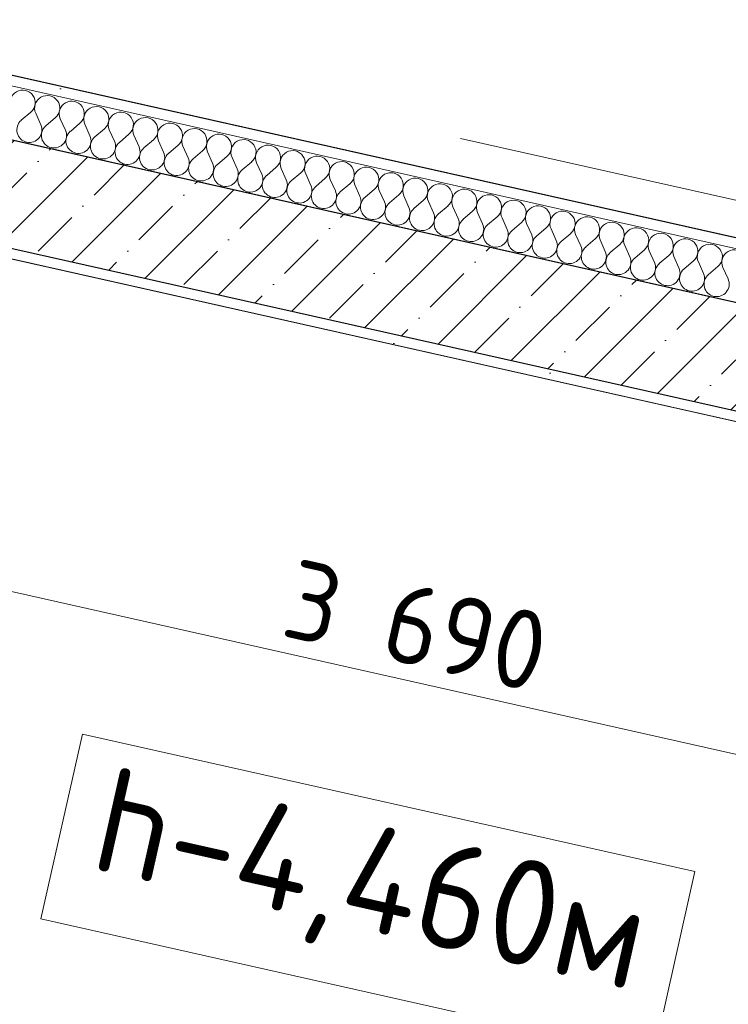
# Model space of a CAD drawing. Header units: millimetres. Extents: x -7218511 to -6645009, y 6003432 to 6221853.
# Tile 117 of 147: x -7170780 to -7169439, y 6145663 to 6147528. Entities that reach past the tile are written whole.
import ezdxf
from ezdxf.enums import TextEntityAlignment as Align

# ---------------------------------------------------------------- set-up
doc = ezdxf.new("R2010")
doc.units = ezdxf.units.MM
doc.header["$MEASUREMENT"] = 0
for name, color, linetype, lineweight in [('0_Ном._пера__120', 7, 'Continuous', 0), ('АР-Отметки высот_новые.АР_Ном._пера__120', 7, 'Continuous', 0), ('АР-Стены_внутренние_пилоны.АР_Ном._пера__1', 7, 'Continuous', 30), ('АР-Чертеж-Размеры.АР_Ном._пера__1', 7, 'Continuous', 0), ('Паспорта Зон Archicad_Ном._пера__1', 7, 'Continuous', 0)]:
    doc.layers.add(name, color=color, linetype=linetype, lineweight=lineweight)
for name, color, linetype in [('S - МОП.АР', 7, 'Continuous'), ('АР-Стены_внутренние_пилоны.АР', 7, 'Continuous'), ('АР-Чертеж-Размеры.АР', 7, 'Continuous')]:
    doc.layers.add(name, color=color, linetype=linetype)
doc.styles.add('РЎР“Р•РќР•Р\xa0Р\x98Р\xa0_РЎРўР\x98Р›Р¬_1', font='GOST_Common.ttf')
doc.styles.add('РЎР“Р•РќР•Р\xa0Р\x98Р\xa0_РЎРўР\x98Р›Р¬_2', font='calibri.ttf')
doc.dimstyles.new('СГЕНЕРИР_СТИЛЬ__10', dxfattribs={"dimtxt": 150, "dimasz": 190, "dimexe": 0.18, "dimexo": 0.0625, "dimgap": 0, "dimtad": 1, "dimdec": 0, "dimzin": 0, "dimdsep": 46, "dimtxsty": 'РЎР“Р•РќР•Р\xa0Р\x98Р\xa0_РЎРўР\x98Р›Р¬_1', "dimblk": 'ARROWHEAD_6', "dimblk1": 'ARROWHEAD_6', "dimblk2": 'ARROWHEAD_6', "dimcen": 0.09, "dimse1": 1, "dimse2": 1, "dimclrd": 7, "dimclre": 7, "dimclrt": 7, "dimazin": 0, "dimtfac": 1, "dimtdec": 4, "dimtmove": 2, "dimatfit": 3, "dimfxl": 1, "dimtolj": 1, "dimtzin": 0, "dimarcsym": 0})
doc.dimstyles.new('СГЕНЕРИР_СТИЛЬ__2', dxfattribs={"dimtxt": 150, "dimasz": 237.5, "dimexe": 0.18, "dimexo": 0.0625, "dimgap": 0, "dimtad": 1, "dimdec": 0, "dimzin": 0, "dimdsep": 46, "dimtxsty": 'РЎР“Р•РќР•Р\xa0Р\x98Р\xa0_РЎРўР\x98Р›Р¬_1', "dimblk": 'ARROWHEAD_6', "dimblk1": 'ARROWHEAD_6', "dimblk2": 'ARROWHEAD_6', "dimcen": 0.09, "dimse1": 1, "dimse2": 1, "dimclrd": 7, "dimclre": 7, "dimclrt": 7, "dimazin": 0, "dimtfac": 1, "dimtdec": 4, "dimtmove": 0, "dimatfit": 3, "dimfxl": 1, "dimtolj": 1, "dimtzin": 0, "dimarcsym": 0})
doc.dimstyles.new('СГЕНЕРИР_СТИЛЬ__4', dxfattribs={"dimtxt": 150, "dimasz": 190, "dimexe": 0.18, "dimexo": 0.0625, "dimgap": 0, "dimtad": 1, "dimdec": 0, "dimzin": 0, "dimdsep": 46, "dimtxsty": 'РЎР“Р•РќР•Р\xa0Р\x98Р\xa0_РЎРўР\x98Р›Р¬_1', "dimblk": 'ARROWHEAD_6', "dimblk1": 'ARROWHEAD_6', "dimblk2": 'ARROWHEAD_6', "dimcen": 0.09, "dimse1": 1, "dimse2": 1, "dimclrd": 7, "dimclre": 7, "dimclrt": 7, "dimazin": 0, "dimtfac": 1, "dimtdec": 4, "dimtmove": 0, "dimatfit": 3, "dimfxl": 1, "dimtolj": 1, "dimtzin": 0, "dimarcsym": 0})
pattern_1 = [(45, (-6566190.34, 6563027.8), (-111.369318, 111.369318), [0, -105, 0, -157.5]), (110, (-6565840.34, 6563027.8), (148.001588, 53.868173), [0, -77, 0, -133])]

# ---------------------------------------------------------------- blocks, each defined once
blk = doc.blocks.new('Лестница_А206_4_3', base_point=(-7168798.6, 6149866.5))
at = {"layer": 'Паспорта Зон Archicad_Ном._пера__1', "color": 7, "linetype": 'Continuous', "lineweight": 0}
blk.add_circle((-7169043.5, 6148105.3), 470, dxfattribs=at)
at = {"layer": 'Паспорта Зон Archicad_Ном._пера__1', "color": 7, "lineweight": 0, "style": 'РЎР“Р•РќР•Р\xa0Р\x98Р\xa0_РЎРўР\x98Р›Р¬_1'}
blk.add_attdef('ROOM_NUMBER', text='', height=300, rotation=347.3417, dxfattribs=at).set_placement((-7169043.5, 6148106.8), align=Align.MIDDLE_CENTER)
at = {"layer": 'Паспорта Зон Archicad_Ном._пера__1', "color": 7, "lineweight": 0, "style": 'РЎР“Р•РќР•Р\xa0Р\x98Р\xa0_РЎРўР\x98Р›Р¬_2'}
blk.add_attdef('ROOM_AREA', text='', height=250, rotation=347.3417, dxfattribs=at).set_placement((-7168333.5, 6147132), align=Align.MIDDLE_RIGHT)
blk = doc.blocks.new('Стена_99_3', base_point=(-7171917.3, 6147449.7))
at = {"layer": 'АР-Стены_внутренние_пилоны.АР', "linetype": 'Continuous', "lineweight": 0, "true_color": 0x000000}
h = blk.add_hatch(dxfattribs=at)
h.set_pattern_fill('ЖЕЛЕЗОБЕТОН__PROJECT__0003', color=18, style=0, pattern_type=2)
h.set_pattern_definition([(45, (-6566190.34, 6562677.8), (-84.852814, 84.852814), []), (45, (-6566232.77, 6562720.22), (-84.852814, 84.852814), [90, -30, 0, -30])])
h.paths.add_polyline_path([(-7168061.6, 6146686.3), (-7171680.7, 6147499.1), (-7171724.5, 6147303.9), (-7168105.5, 6146491.1)])
h = blk.add_hatch(dxfattribs=at)
h.set_pattern_fill('ШТУКАТУРКА__ГИПС_01_0003', color=18, style=0, pattern_type=2)
h.set_pattern_definition(pattern_1)
h.paths.add_polyline_path([(-7171728.9, 6147284.4), (-7167914.7, 6146427.8), (-7167928.1, 6146451.3), (-7171724.5, 6147303.9)])
at = {"layer": 'АР-Стены_внутренние_пилоны.АР_Ном._пера__1', "color": 7, "linetype": 'Continuous', "lineweight": 30}
blk.add_line((-7171724.5, 6147303.9), (-7168105.5, 6146491.1), dxfattribs=at)
at = {"layer": 'АР-Стены_внутренние_пилоны.АР_Ном._пера__1', "color": 7, "linetype": 'Continuous', "lineweight": 30, "flags": 128}
blk.add_lwpolyline([(-7168061.6, 6146686.3), (-7171680.7, 6147499.1)], dxfattribs=at)
at = {"layer": 'АР-Стены_внутренние_пилоны.АР_Ном._пера__1', "color": 7, "linetype": 'Continuous', "lineweight": 0, "flags": 128}
blk.add_lwpolyline([(-7171728.9, 6147284.4), (-7167914.7, 6146427.8)], dxfattribs=at)
blk = doc.blocks.new('*X282', base_point=(-6566190.3, 6562677.8))
at = {"layer": 'АР-Стены_внутренние_пилоны.АР_Ном._пера__1', "color": 7, "linetype": 'Continuous', "lineweight": 0}
for p, q in [((-7170759.2, 6147353.1), (-7170777.3, 6147337.7)), ((-7170749.9, 6147351), (-7170740.1, 6147329.3)), ((-7170712.7, 6147342.7), (-7170730.8, 6147327.2)), ((-7170703.4, 6147340.6), (-7170693.6, 6147318.9)), ((-7170666.2, 6147332.2), (-7170684.3, 6147316.8)), ((-7170656.9, 6147330.2), (-7170647.2, 6147308.4)), ((-7170619.8, 6147321.8), (-7170637.9, 6147306.4)), ((-7170610.5, 6147319.7), (-7170600.7, 6147298)), ((-7170573.3, 6147311.4), (-7170591.4, 6147295.9)), ((-7170564, 6147309.3), (-7170554.2, 6147287.6)), ((-7170526.8, 6147300.9), (-7170545, 6147285.5)), ((-7170517.6, 6147298.9), (-7170507.8, 6147277.1)), ((-7170480.4, 6147290.5), (-7170498.5, 6147275.1)), ((-7170471.1, 6147288.4), (-7170461.3, 6147266.7)), ((-7170433.9, 6147280.1), (-7170452, 6147264.6)), ((-7170424.6, 6147278), (-7170414.9, 6147256.3)), ((-7170387.5, 6147269.6), (-7170405.6, 6147254.2)), ((-7170378.2, 6147267.5), (-7170368.4, 6147245.8)), ((-7170341, 6147259.2), (-7170359.1, 6147243.7)), ((-7170331.7, 6147257.1), (-7170321.9, 6147235.4)), ((-7170294.5, 6147248.8), (-7170312.6, 6147233.3)), ((-7170285.2, 6147246.7), (-7170275.5, 6147225)), ((-7170248.1, 6147238.3), (-7170266.2, 6147222.9)), ((-7170238.8, 6147236.2), (-7170229, 6147214.5)), ((-7170201.6, 6147227.9), (-7170219.7, 6147212.4)), ((-7170192.3, 6147225.8), (-7170182.6, 6147204.1)), ((-7170155.2, 6147217.5), (-7170173.3, 6147202)), ((-7170145.9, 6147215.4), (-7170136.1, 6147193.7)), ((-7170108.7, 6147207), (-7170126.8, 6147191.6)), ((-7170099.4, 6147204.9), (-7170089.6, 6147183.2)), ((-7170062.2, 6147196.6), (-7170080.3, 6147181.1)), ((-7170052.9, 6147194.5), (-7170043.2, 6147172.8)), ((-7170015.8, 6147186.2), (-7170033.9, 6147170.7)), ((-7170006.5, 6147184.1), (-7169996.7, 6147162.4)), ((-7169969.3, 6147175.7), (-7169987.4, 6147160.3)), ((-7169960, 6147173.6), (-7169950.2, 6147151.9)), ((-7169922.8, 6147165.3), (-7169941, 6147149.8)), ((-7169913.6, 6147163.2), (-7169903.8, 6147141.5)), ((-7169876.4, 6147154.8), (-7169894.5, 6147139.4)), ((-7169867.1, 6147152.8), (-7169857.3, 6147131)), ((-7169829.9, 6147144.4), (-7169848, 6147129)), ((-7169820.6, 6147142.3), (-7169810.9, 6147120.6)), ((-7169783.5, 6147134), (-7169801.6, 6147118.5)), ((-7169774.2, 6147131.9), (-7169764.4, 6147110.2)), ((-7169737, 6147123.5), (-7169755.1, 6147108.1)), ((-7169727.7, 6147121.5), (-7169717.9, 6147099.7)), ((-7169690.5, 6147113.1), (-7169708.6, 6147097.7)), ((-7169681.2, 6147111), (-7169671.5, 6147089.3)), ((-7169644.1, 6147102.7), (-7169662.2, 6147087.2)), ((-7169634.8, 6147100.6), (-7169625, 6147078.9)), ((-7169597.6, 6147092.2), (-7169615.7, 6147076.8)), ((-7169588.3, 6147090.2), (-7169578.6, 6147068.4)), ((-7169551.1, 6147081.8), (-7169569.3, 6147066.3)), ((-7169541.9, 6147079.7), (-7169532.1, 6147058)), ((-7169504.7, 6147071.4), (-7169522.8, 6147055.9)), ((-7169495.4, 6147069.3), (-7169485.6, 6147047.6)), ((-7169458.2, 6147060.9), (-7169476.3, 6147045.5)), ((-7169448.9, 6147058.8), (-7169439.2, 6147037.1))]:
    blk.add_line(p, q, dxfattribs=at)
for centre, start, end in [((-7170774.6, 6147371.2), 310.4718, 204.2116), ((-7170728.1, 6147360.8), 310.4718, 204.2116), ((-7170681.7, 6147350.4), 310.4718, 204.2116), ((-7170635.2, 6147339.9), 310.4718, 204.2116), ((-7170588.8, 6147329.5), 310.4718, 204.2116), ((-7170761.8, 6147319.5), 130.4718, 257.3417), ((-7170761.8, 6147319.5), 257.3417, 24.2116), ((-7170542.3, 6147319.1), 310.4718, 204.2116), ((-7170495.8, 6147308.6), 310.4718, 204.2116), ((-7170715.3, 6147309.1), 130.4718, 257.3417), ((-7170715.3, 6147309.1), 257.3417, 24.2116), ((-7170668.9, 6147298.7), 130.4718, 257.3417), ((-7170449.4, 6147298.2), 310.4718, 204.2116), ((-7170402.9, 6147287.7), 310.4718, 204.2116), ((-7170668.9, 6147298.7), 257.3417, 24.2116), ((-7170622.4, 6147288.2), 130.4718, 257.3417), ((-7170622.4, 6147288.2), 257.3417, 24.2116), ((-7170576, 6147277.8), 130.4718, 257.3417), ((-7170356.5, 6147277.3), 310.4718, 204.2116), ((-7170310, 6147266.9), 310.4718, 204.2116), ((-7170576, 6147277.8), 257.3417, 24.2116), ((-7170529.5, 6147267.4), 130.4718, 257.3417), ((-7170529.5, 6147267.4), 257.3417, 24.2116), ((-7170483, 6147256.9), 130.4718, 257.3417), ((-7170263.5, 6147256.4), 310.4718, 204.2116), ((-7170483, 6147256.9), 257.3417, 24.2116), ((-7170436.6, 6147246.5), 130.4718, 257.3417), ((-7170436.6, 6147246.5), 257.3417, 24.2116), ((-7170390.1, 6147236.1), 130.4718, 257.3417), ((-7170217.1, 6147246), 310.4718, 204.2116), ((-7170170.6, 6147235.6), 310.4718, 204.2116), ((-7170390.1, 6147236.1), 257.3417, 24.2116), ((-7170343.7, 6147225.6), 130.4718, 257.3417), ((-7170343.7, 6147225.6), 257.3417, 24.2116), ((-7170124.1, 6147225.1), 310.4718, 204.2116), ((-7170077.7, 6147214.7), 310.4718, 204.2116), ((-7170297.2, 6147215.2), 130.4718, 257.3417), ((-7170297.2, 6147215.2), 257.3417, 24.2116), ((-7170250.7, 6147204.8), 130.4718, 257.3417), ((-7170031.2, 6147204.3), 310.4718, 204.2116), ((-7169984.8, 6147193.8), 310.4718, 204.2116), ((-7170250.7, 6147204.8), 257.3417, 24.2116), ((-7170204.3, 6147194.3), 130.4718, 257.3417), ((-7170204.3, 6147194.3), 257.3417, 24.2116), ((-7170157.8, 6147183.9), 130.4718, 257.3417), ((-7169938.3, 6147183.4), 310.4718, 204.2116), ((-7169891.8, 6147173), 310.4718, 204.2116), ((-7170157.8, 6147183.9), 257.3417, 24.2116), ((-7170111.3, 6147173.5), 130.4718, 257.3417), ((-7170111.3, 6147173.5), 257.3417, 24.2116), ((-7170064.9, 6147163), 130.4718, 257.3417), ((-7169845.4, 6147162.5), 310.4718, 204.2116), ((-7170064.9, 6147163), 257.3417, 24.2116), ((-7170018.4, 6147152.6), 130.4718, 257.3417), ((-7170018.4, 6147152.6), 257.3417, 24.2116), ((-7169972, 6147142.2), 130.4718, 257.3417), ((-7169798.9, 6147152.1), 310.4718, 204.2116), ((-7169752.5, 6147141.7), 310.4718, 204.2116), ((-7169972, 6147142.2), 257.3417, 24.2116), ((-7169925.5, 6147131.7), 130.4718, 257.3417), ((-7169925.5, 6147131.7), 257.3417, 24.2116), ((-7169706, 6147131.2), 310.4718, 204.2116), ((-7169659.5, 6147120.8), 310.4718, 204.2116), ((-7169879, 6147121.3), 130.4718, 257.3417), ((-7169879, 6147121.3), 257.3417, 24.2116), ((-7169832.6, 6147110.8), 130.4718, 257.3417), ((-7169613.1, 6147110.4), 310.4718, 204.2116), ((-7169566.6, 6147099.9), 310.4718, 204.2116), ((-7169832.6, 6147110.8), 257.3417, 24.2116), ((-7169786.1, 6147100.4), 130.4718, 257.3417), ((-7169786.1, 6147100.4), 257.3417, 24.2116), ((-7169739.7, 6147090), 130.4718, 257.3417), ((-7169520.1, 6147089.5), 310.4718, 204.2116), ((-7169739.7, 6147090), 257.3417, 24.2116), ((-7169693.2, 6147079.5), 130.4718, 257.3417), ((-7169693.2, 6147079.5), 257.3417, 24.2116), ((-7169646.7, 6147069.1), 130.4718, 257.3417), ((-7169473.7, 6147079), 310.4718, 204.2116), ((-7169427.2, 6147068.6), 310.4718, 204.2116), ((-7169646.7, 6147069.1), 257.3417, 24.2116), ((-7169600.3, 6147058.7), 130.4718, 257.3417), ((-7169600.3, 6147058.7), 257.3417, 24.2116), ((-7169553.8, 6147048.2), 130.4718, 257.3417), ((-7169553.8, 6147048.2), 257.3417, 24.2116), ((-7169507.3, 6147037.8), 130.4718, 257.3417), ((-7169507.3, 6147037.8), 257.3417, 24.2116), ((-7169460.9, 6147027.4), 130.4718, 257.3417), ((-7169460.9, 6147027.4), 257.3417, 24.2116)]:
    blk.add_arc(centre, 23.8, start, end, dxfattribs=at)
blk = doc.blocks.new('Стена_123_3', base_point=(-7176110.2, 6148493.9))
at = {"layer": 'АР-Стены_внутренние_пилоны.АР', "linetype": 'Continuous', "lineweight": 0, "true_color": 0x000000}
h = blk.add_hatch(dxfattribs=at)
h.set_pattern_fill('ШТУКАТУРКА__ГИПС_01_0003', color=18, style=0, pattern_type=2)
h.set_pattern_definition(pattern_1)
h.paths.add_polyline_path([(-7168181.7, 6146836.2), (-7176083.9, 6148611), (-7176088.3, 6148591.5), (-7168186.1, 6146816.7)])
at = {"layer": 'АР-Стены_внутренние_пилоны.АР_Ном._пера__1', "color": 7, "linetype": 'Continuous', "lineweight": 0}
blk.add_line((-7168186.1, 6146816.7), (-7176088.3, 6148591.5), dxfattribs=at)
at = {"layer": 'АР-Стены_внутренние_пилоны.АР_Ном._пера__1', "color": 7, "linetype": 'Continuous', "lineweight": 0, "flags": 128}
for points in [[(-7168181.7, 6146836.2), (-7176083.9, 6148611)], [(-7176110.2, 6148493.9), (-7168208, 6146719.1)]]:
    blk.add_lwpolyline(points, dxfattribs=at)
at = {"layer": 'АР-Стены_внутренние_пилоны.АР', "color": 7, "lineweight": 0}
blk.add_blockref('*X282', (-6566190.3, 6562677.8), dxfattribs=at)
blk = doc.blocks.new('*D527', base_point=(-6566190.3, 6562677.8))
at = {"layer": 'АР-Чертеж-Размеры.АР_Ном._пера__1', "color": 7, "linetype": 'Continuous', "lineweight": 0, "transparency": 16777216}
for p, q in [((-7171822.5, 6146867.7), (-7171904.7, 6146501.8)), ((-7171744.1, 6146760.4), (-7171983.1, 6146609.1)), ((-7171863.6, 6146684.8), (-7172010, 6146717.6)), ((-7168263.1, 6145876.1), (-7171863.6, 6146684.8)), ((-7168222, 6146059.1), (-7168304.2, 6145693.2)), ((-7168382.6, 6145800.5), (-7168143.6, 6145951.8)), ((-7168116.8, 6145843.3), (-7168263.1, 6145876.1))]:
    blk.add_line(p, q, dxfattribs=at)
at = {"layer": 'АР-Чертеж-Размеры.АР_Ном._пера__1', "color": 7, "lineweight": 0, "transparency": 16777216, "insert": (-7170289.4, 6146362), "char_height": 150, "attachment_point": 7, "rotation": 347.3417, "style": 'РЎР“Р•РќР•Р\xa0Р\x98Р\xa0_РЎРўР\x98Р›Р¬_1'}
blk.add_mtext('\\A1;{\\pql;\\fGOST Common|b0|i0|c204|p0;\\W1.000000;3\xa0690}', dxfattribs=at)
blk = doc.blocks.new('ARROWHEAD_6')
at = {"color": 0, "linetype": 'Continuous', "lineweight": 0}
for p, q in [((-0.5, -0.5), (0.5, 0.5)), ((0, 0), (-1, 0))]:
    blk.add_line(p, q, dxfattribs=at)
blk = doc.blocks.new('*D598', base_point=(-6566190.3, 6562677.8))
at = {"layer": 'АР-Чертеж-Размеры.АР_Ном._пера__1', "color": 7, "linetype": 'Continuous', "lineweight": 0, "transparency": 16777216}
for p, q in [((-7168568.3, 6146574.6), (-7168535.4, 6146720.9)), ((-7168492.6, 6146455.1), (-7168643.9, 6146694)), ((-7168385.3, 6146533.5), (-7168751.2, 6146615.7)), ((-7169764.6, 6141247.9), (-7168568.3, 6146574.6)), ((-7169840.2, 6141367.4), (-7169688.9, 6141128.4)), ((-7169581.6, 6141206.8), (-7169947.5, 6141289)), ((-7169797.5, 6141101.6), (-7169764.6, 6141247.9))]:
    blk.add_line(p, q, dxfattribs=at)
at = {"layer": 'АР-Чертеж-Размеры.АР_Ном._пера__1', "color": 7, "lineweight": 0, "transparency": 16777216, "insert": (-7169346.1, 6143342.5), "char_height": 150, "attachment_point": 7, "rotation": 77.3417, "style": 'РЎР“Р•РќР•Р\xa0Р\x98Р\xa0_РЎРўР\x98Р›Р¬_1'}
blk.add_mtext('\\A1;{\\pql;\\fGOST Common|b0|i0|c204|p0;\\W1.000000;5 460}', dxfattribs=at)
blk = doc.blocks.new('*D645', base_point=(-6566190.3, 6562677.8))
at = {"layer": 'АР-Чертеж-Размеры.АР_Ном._пера__1', "color": 7, "linetype": 'Continuous', "lineweight": 0, "transparency": 16777216}
for p, q in [((-7167842.5, 6149230), (-7167801.4, 6149413)), ((-7167748, 6149080.7), (-7167937.1, 6149379.4)), ((-7167613.9, 6149178.7), (-7168071.2, 6149281.4)), ((-7168370.7, 6146878.6), (-7167842.5, 6149230)), ((-7168465.2, 6147028), (-7168276.1, 6146729.3)), ((-7168142, 6146827.3), (-7168599.3, 6146930)), ((-7168411.8, 6146695.7), (-7168370.7, 6146878.6))]:
    blk.add_line(p, q, dxfattribs=at)
at = {"layer": 'АР-Чертеж-Размеры.АР_Ном._пера__1', "color": 7, "lineweight": 0, "transparency": 16777216, "insert": (-7168186.5, 6147835.7), "char_height": 150, "attachment_point": 7, "rotation": 77.3415, "style": 'РЎР“Р•РќР•Р\xa0Р\x98Р\xa0_РЎРўР\x98Р›Р¬_1'}
blk.add_mtext('\\A1;{\\pql;\\fGOST Common|b0|i0|c204|p0;\\W1.000000;2\xa0410}', dxfattribs=at)

msp = doc.modelspace()

# ---------------------------------------------------------------- linework, layer by layer
at = {"layer": '0_Ном._пера__120', "color": 7, "linetype": 'Continuous', "lineweight": 0}
msp.add_lwpolyline([(-7169945.7, 6147303.4), (-7168957.1, 6147081.4), (-7169186.8, 6146058.6)], dxfattribs=at)
at = {"layer": 'S - МОП.АР', "color": 254, "linetype": 'Continuous', "lineweight": 0, "true_color": 0xdadada, "flags": 128}
msp.add_lwpolyline([(-7175918, 6148574), (-7168201.1, 6146840.9), (-7167673.1, 6149192), (-7175389.9, 6150925.2)], close=True, dxfattribs=at)
msp.add_lwpolyline([(-7170875.5, 6141497.4), (-7169325.2, 6141149.2), (-7168466.6, 6140956.4), (-7168119.3, 6142502.9), (-7168977.9, 6142695.7), (-7168582.9, 6144456.7), (-7168514.6, 6144441.3), (-7168061, 6146460.9), (-7171728.9, 6147284.7)], dxfattribs=at)
at = {"layer": 'АР-Отметки высот_новые.АР_Ном._пера__120', "color": 7, "linetype": 'Continuous', "lineweight": 0, "flags": 128}
msp.add_lwpolyline([(-7170661.2, 6146175.1), (-7169501.9, 6145914.7), (-7169580.5, 6145564.6), (-7170739.9, 6145825)], close=True, dxfattribs=at)

# ---------------------------------------------------------------- block references
at = {"layer": 'S - МОП.АР', "color": 7, "linetype": 'Continuous', "lineweight": 0}
msp.add_blockref('Лестница_А206_4_3', (-7168798.6, 6149866.5), dxfattribs=at).add_auto_attribs({'ROOM_NUMBER': 'А206', 'ROOM_AREA': '19,06'})
at = {"layer": 'АР-Стены_внутренние_пилоны.АР', "color": 7, "lineweight": 0}
for name, p in [('Стена_123_3', (-7176110.2, 6148493.9)), ('Стена_99_3', (-7171917.3, 6147449.7))]:
    msp.add_blockref(name, p, dxfattribs=at)

# ---------------------------------------------------------------- texts
at = {"layer": 'АР-Отметки высот_новые.АР_Ном._пера__120', "color": 7, "linetype": 'Continuous', "lineweight": 0, "insert": (-7170118.6, 6145879.8), "char_height": 200, "attachment_point": 5, "rotation": 347.3417, "style": 'РЎР“Р•РќР•Р\xa0Р\x98Р\xa0_РЎРўР\x98Р›Р¬_1'}
msp.add_mtext('\\A1;{\\pqc;\\fGOST Common|b0|i0|c204|p0;\\W1.000000;h-4,\\fGOST Common|b0|i0|c204|p0;\\W1.000000;4\\fGOST Common|b0|i0|c204|p0;\\W1.000000;60м}', dxfattribs=at)

# ---------------------------------------------------------------- dimensions: what is measured, and where the dimension line sits
at = {"layer": 'АР-Чертеж-Размеры.АР', "color": 7, "linetype": 'Continuous', "lineweight": 0}
for base, p1, p2, angle, dimstyle, picture, middle, turn in [((-7167842.5, 6149230), (-7172132.8, 6147723.6), (-7171521.8, 6150056.4), 77.3415, 'СГЕНЕРИР_СТИЛЬ__2', '*D645', (-7168203.3, 6148103.1), 77.3415), ((-7171863.6, 6146684.8), (-7168479, 6144915.1), (-7171894.3, 6146548), 167.3417, 'СГЕНЕРИР_СТИЛЬ__4', '*D527', (-7170021.9, 6146378.8), 347.3417)]:
    dim = msp.add_linear_dim(base=base, p1=p1, p2=p2, angle=angle, dimstyle=dimstyle, dxfattribs=at)
    dim.commit()
    dim.dimension.update_dxf_attribs({"geometry": picture, "text_midpoint": middle, "dimtype": 160, "text_rotation": turn})
dim = msp.add_linear_dim(base=(-7168568.3, 6146574.6), p1=(-7169534.9, 6141196.3), p2=(-7169821.8, 6146856.1), angle=77.3417, text='5 460', dimstyle='СГЕНЕРИР_СТИЛЬ__10', dxfattribs=at)
dim.commit()
dim.dimension.update_dxf_attribs({"geometry": '*D598', "text_midpoint": (-7169362.9, 6143610), "dimtype": 160, "text_rotation": 77.3417})

doc.saveas('drawing.dxf')
